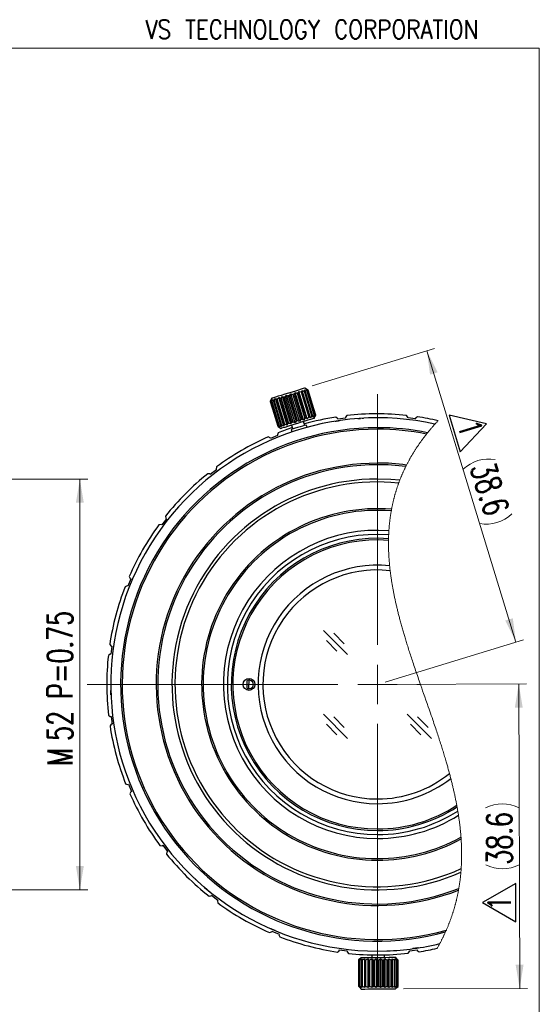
# Model space of a CAD drawing. Header units: millimetres. Extents: x 10 to 288, y 4 to 198.
# Tile 12 of 12: x 221 to 287, y 73 to 198. Entities that reach past the tile are written whole.
import ezdxf

# ---------------------------------------------------------------- set-up
doc = ezdxf.new("R2010")
doc.units = ezdxf.units.MM
doc.styles.add('SLDTEXTSTYLE0', font='TXT', dxfattribs={"width": 0.7, "bigfont": 'bigfont'})
doc.styles.add('SLDTEXTSTYLE1', font='TXT', dxfattribs={"width": 0.836365, "bigfont": 'bigfont'})
doc.dimstyles.new('SLDDIMSTYLE0', dxfattribs={"dimtxt": 3.638021, "dimasz": 3, "dimexe": 0, "dimexo": 0.0625, "dimgap": 0.909505, "dimtad": 3, "dimrnd": 1e-09, "dimzin": 12, "dimdsep": 46, "dimtxsty": 'SLDTEXTSTYLE0', "dimsah": 1, "dimcen": 0.09, "dimadec": 0, "dimazin": 3, "dimtfac": 1, "dimtdec": 3, "dimtofl": 0, "dimtmove": 0, "dimatfit": 3, "dimfxl": 1, "dimfrac": 2, "dimtolj": 1, "dimtzin": 12, "dimarcsym": 0})
doc.dimstyles.new('SLDDIMSTYLE3', dxfattribs={"dimtxt": 3.638021, "dimasz": 3, "dimexe": 0, "dimexo": 0.0625, "dimgap": 0.909505, "dimtad": 3, "dimdec": 1, "dimrnd": 1e-09, "dimzin": 12, "dimdsep": 46, "dimtxsty": 'SLDTEXTSTYLE0', "dimsah": 1, "dimcen": 0.09, "dimadec": 0, "dimazin": 3, "dimtfac": 1, "dimtdec": 3, "dimtofl": 0, "dimtmove": 0, "dimatfit": 3, "dimfxl": 1, "dimfrac": 2, "dimtolj": 1, "dimtzin": 12, "dimarcsym": 0})

# ---------------------------------------------------------------- blocks, each defined once
blk = doc.blocks.new('_D_3')
at = {"color": 7, "linetype": 'Continuous', "lineweight": 0}
for p, q in [((143.97, 139.47), (229.87, 139.47)), ((228.87, 139.47), (228.87, 87.47)), ((143.97, 87.47), (229.87, 87.47))]:
    blk.add_line(p, q, dxfattribs=at)
at = {"color": 7, "linetype": 'Continuous', "lineweight": 18}
for points in [[(228.87, 139.47), (228.37, 136.47), (229.37, 136.47)], [(228.87, 87.47), (229.37, 90.47), (228.37, 90.47)]]:
    blk.add_solid(points, dxfattribs=at)
at = {"color": 7, "linetype": 'Continuous', "lineweight": 18, "attachment_point": 1, "rotation": 90, "style": 'SLDTEXTSTYLE0'}
for s, insert, char_height in [('P=0.75', (224.77, 111.64), 3.175), ('52', (224.77, 106.32), 3.175), ('M', (224.77, 103.18), 3.17)]:
    blk.add_mtext(s, dxfattribs=dict(at, insert=insert, char_height=char_height))
blk = doc.blocks.new('LensAppearance')
at = {"lineweight": 18}
for p, q in [((7.486, 12.514), (5.443, 14.557)), ((7.199, 13.428), (6.321, 14.325)), ((6.583, 12.814), (5.705, 13.711)), ((7.486, 5.443), (5.443, 7.486)), ((14.557, 5.443), (12.514, 7.486)), ((7.199, 6.357), (6.321, 7.254)), ((14.27, 6.357), (13.392, 7.254)), ((6.583, 5.743), (5.705, 6.64)), ((13.654, 5.743), (12.776, 6.64))]:
    blk.add_line(p, q, dxfattribs=at)
blk = doc.blocks.new('SW_NOTE_0')
at = {"color": 0, "linetype": 'Continuous', "lineweight": 0, "insert": (0, 3.75), "char_height": 2.91, "attachment_point": 1, "style": 'SLDTEXTSTYLE0'}
blk.add_mtext('1', dxfattribs=at)
blk = doc.blocks.new('△1')
at = {"color": 7}
for p, q in [((3.42, 5.13), (0.99, 0.93)), ((5.84, 0.93), (3.42, 5.13)), ((0.99, 0.93), (5.84, 0.93))]:
    blk.add_line(p, q, dxfattribs=at)
at = {"color": 7, "linetype": 'Continuous', "lineweight": 0}
blk.add_blockref('SW_NOTE_0', (2.45, 0.72), dxfattribs=at)
blk = doc.blocks.new('_D_11')
at = {"color": 7, "linetype": 'Continuous', "lineweight": 0}
for p, q in [((258.29, 151.27), (273.75, 155.99)), ((272.79, 155.7), (284.06, 118.83)), ((267.49, 113.77), (285.02, 119.13))]:
    blk.add_line(p, q, dxfattribs=at)
at = {"color": 7, "linetype": 'Continuous', "lineweight": 18}
for centre, start, end in [((280.63, 137.28), 80.4349, 133.5651), ((280.27, 138.49), 260.4349, 313.5651)]:
    blk.add_arc(centre, 4.73, start, end, dxfattribs=at)
for points in [[(272.79, 155.7), (273.19, 152.69), (274.15, 152.98)], [(284.06, 118.83), (283.66, 121.85), (282.71, 121.56)]]:
    blk.add_solid(points, dxfattribs=at)
at = {"color": 7, "linetype": 'Continuous', "lineweight": 18, "insert": (281.29, 141.91), "char_height": 3.175, "attachment_point": 1, "rotation": 287, "style": 'SLDTEXTSTYLE0'}
blk.add_mtext('38.6', dxfattribs=at)
blk = doc.blocks.new('_D_12')
at = {"color": 7, "linetype": 'Continuous', "lineweight": 0}
for p, q in [((267.53, 113.48), (285.41, 113.53)), ((284.53, 74.98), (284.41, 113.53)), ((269.82, 74.93), (285.53, 74.98))]:
    blk.add_line(p, q, dxfattribs=at)
at = {"color": 7, "linetype": 'Continuous', "lineweight": 18}
for centre, start, end in [((282.35, 93.62), 63.6145, 116.7446), ((282.35, 94.88), 243.6145, 296.7446)]:
    blk.add_arc(centre, 4.73, start, end, dxfattribs=at)
for points in [[(284.41, 113.53), (283.92, 110.53), (284.92, 110.53)], [(284.53, 74.98), (285.02, 77.98), (284.02, 77.98)]]:
    blk.add_solid(points, dxfattribs=at)
at = {"color": 7, "linetype": 'Continuous', "lineweight": 18, "insert": (280.39, 90.64), "char_height": 3.175, "attachment_point": 1, "rotation": 90.1796, "style": 'SLDTEXTSTYLE0'}
blk.add_mtext('38.6', dxfattribs=at)
blk = doc.blocks.new('SW_CENTERMARKSYMBOL_0')
at = {"color": 0, "linetype": 'Continuous', "lineweight": 18}
for p, q in [((0, 5), (0, 36.75)), ((0, 0), (0, 2.5)), ((-5, 0), (-36.75, 0)), ((0, 0), (-2.5, 0)), ((0, 0), (0, -2.5)), ((0, 0), (2.5, 0)), ((5, 0), (5.44, 0)), ((0, -5), (0, -36.75))]:
    blk.add_line(p, q, dxfattribs=at)

msp = doc.modelspace()

# ---------------------------------------------------------------- linework, layer by layer
at = {"color": 7, "linetype": 'Continuous', "lineweight": 18}
for p, q in [((287.014, 194.015), (10, 194)), ((287.009, 37.265), (287.014, 194.015))]:
    msp.add_line(p, q, dxfattribs=at)
at = {"color": 7, "linetype": 'Continuous', "lineweight": 25}
for p, q in [((257.563, 150.856), (257.338, 150.976)), ((257.497, 150.836), (257.712, 150.75)), ((257.622, 150.723), (257.497, 150.836)), ((257.737, 150.758), (257.563, 150.856)), ((253.178, 149.704), (253.059, 149.479)), ((253.445, 149.446), (253.625, 149.652)), ((253.625, 149.652), (253.694, 149.522)), ((254.689, 146.171), (253.625, 149.652)), ((253.845, 149.568), (254.031, 149.777)), ((254.824, 146.364), (253.845, 149.568)), ((254.031, 149.777), (254.154, 149.662)), ((255.096, 146.296), (254.031, 149.777)), ((254.154, 149.662), (255.133, 146.459)), ((254.333, 149.717), (254.512, 149.924)), ((255.312, 146.513), (254.333, 149.717)), ((254.512, 149.924), (254.683, 149.824)), ((255.576, 146.443), (254.512, 149.924)), ((254.683, 149.824), (255.663, 146.621)), ((254.88, 149.884), (255.039, 150.085)), ((255.859, 146.681), (254.88, 149.884)), ((255.039, 150.085), (255.252, 149.998)), ((256.104, 146.604), (255.039, 150.085)), ((255.252, 149.998), (256.232, 146.795)), ((255.454, 150.06), (255.582, 150.251)), ((256.434, 146.856), (255.454, 150.06)), ((255.582, 150.251), (255.827, 150.174)), ((256.647, 146.77), (255.582, 150.251)), ((255.827, 150.174), (256.806, 146.97)), ((256.023, 150.234), (256.109, 150.412)), ((257.002, 147.03), (256.023, 150.234)), ((256.109, 150.412), (256.374, 150.341)), ((257.174, 146.931), (256.109, 150.412)), ((256.374, 150.341), (257.353, 147.137)), ((256.553, 150.396), (256.59, 150.559)), ((257.532, 147.192), (256.553, 150.396)), ((256.59, 150.559), (256.862, 150.49)), ((257.654, 147.078), (256.59, 150.559)), ((256.862, 150.49), (257.841, 147.287)), ((256.996, 150.683), (257.262, 150.613)), ((257.013, 150.536), (256.996, 150.683)), ((258.061, 147.202), (256.996, 150.683)), ((257.992, 147.333), (257.013, 150.536)), ((257.262, 150.613), (258.241, 147.409)), ((257.305, 150.777), (257.551, 150.701)), ((257.376, 150.648), (257.305, 150.777)), ((258.356, 147.444), (257.376, 150.648)), ((257.551, 150.701), (258.53, 147.497)), ((258.602, 147.519), (257.622, 150.723)), ((257.712, 150.75), (258.692, 147.547)), ((258.716, 147.554), (257.737, 150.758)), ((253.059, 149.479), (252.97, 149.3)), ((252.97, 149.3), (253.949, 146.097)), ((252.994, 149.308), (253.124, 149.499)), ((253.974, 146.104), (252.994, 149.308)), ((253.124, 149.499), (253.084, 149.335)), ((253.084, 149.335), (254.063, 146.132)), ((253.156, 149.357), (253.317, 149.558)), ((254.135, 146.154), (253.156, 149.357)), ((253.317, 149.558), (253.33, 149.411)), ((253.33, 149.411), (254.309, 146.207)), ((254.424, 146.242), (253.445, 149.446)), ((253.694, 149.522), (254.673, 146.318)), ((257.353, 147.137), (257.174, 146.931)), ((257.654, 147.078), (257.532, 147.192)), ((257.841, 147.287), (257.654, 147.078)), ((258.061, 147.202), (257.992, 147.333)), ((258.241, 147.409), (258.061, 147.202)), ((258.369, 147.296), (258.356, 147.444)), ((258.53, 147.497), (258.369, 147.296)), ((258.508, 147.151), (258.627, 147.375)), ((258.692, 147.547), (258.562, 147.355)), ((258.562, 147.355), (258.602, 147.519)), ((258.627, 147.375), (258.716, 147.554)), ((261.483, 147.152), (261.266, 147.318)), ((261.497, 147.053), (261.483, 147.152)), ((262.488, 147.187), (261.497, 147.053)), ((262.64, 147.503), (262.474, 147.286)), ((262.474, 147.286), (262.488, 147.187)), ((270.372, 147.31), (270.205, 147.526)), ((270.359, 147.211), (270.372, 147.31)), ((271.351, 147.084), (270.359, 147.211)), ((271.364, 147.183), (271.351, 147.084)), ((271.58, 147.35), (271.364, 147.183)), ((253.949, 146.097), (254.123, 145.998)), ((254.188, 146.018), (253.974, 146.104)), ((254.063, 146.132), (254.188, 146.018)), ((254.123, 145.998), (254.348, 145.879)), ((254.381, 146.077), (254.135, 146.154)), ((254.309, 146.207), (254.381, 146.077)), ((254.689, 146.171), (254.424, 146.242)), ((254.673, 146.318), (254.689, 146.171)), ((255.096, 146.296), (254.824, 146.364)), ((255.133, 146.459), (255.096, 146.296)), ((255.576, 146.443), (255.312, 146.513)), ((255.663, 146.621), (255.576, 146.443)), ((255.663, 146.281), (255.809, 145.803)), ((256.104, 146.604), (255.859, 146.681)), ((256.232, 146.795), (256.104, 146.604)), ((256.647, 146.77), (256.434, 146.856)), ((256.806, 146.97), (256.647, 146.77)), ((257.174, 146.931), (257.002, 147.03)), ((257.339, 146.27), (257.193, 146.749)), ((257.622, 146.028), (257.53, 146.329)), ((252.939, 144.699), (252.686, 144.802)), ((252.977, 144.606), (252.939, 144.699)), ((253.9, 144.992), (252.977, 144.606)), ((253.965, 145.337), (253.862, 145.084)), ((253.862, 145.084), (253.9, 144.992)), ((255.618, 145.744), (255.71, 145.443)), ((248.966, 142.295), (248.966, 142.294)), ((246.147, 140.999), (246.112, 140.729)), ((245.321, 140.117), (245.05, 140.152)), ((245.382, 140.038), (245.321, 140.117)), ((246.173, 140.649), (245.382, 140.038)), ((246.112, 140.729), (246.173, 140.649)), ((239.717, 134.786), (239.754, 134.516)), ((239.147, 133.72), (238.877, 133.684)), ((239.227, 133.66), (239.147, 133.72)), ((239.833, 134.455), (239.227, 133.66)), ((239.754, 134.516), (239.833, 134.455)), ((234.84, 125.943), (234.589, 125.838)), ((234.933, 125.906), (234.84, 125.943)), ((235.313, 126.831), (234.933, 125.906)), ((235.115, 127.12), (235.22, 126.869)), ((235.22, 126.869), (235.313, 126.831)), ((232.654, 118.525), (232.82, 118.309)), ((232.693, 117.317), (232.477, 117.15)), ((232.792, 117.304), (232.693, 117.317)), ((232.92, 118.296), (232.792, 117.304)), ((232.82, 118.309), (232.92, 118.296)), ((232.501, 109.585), (232.718, 109.42)), ((232.718, 109.42), (232.817, 109.433)), ((232.817, 109.433), (232.95, 108.442)), ((232.95, 108.442), (232.851, 108.429)), ((232.851, 108.429), (232.686, 108.212)), ((234.667, 100.91), (234.919, 100.807)), ((234.919, 100.807), (235.012, 100.845)), ((235.012, 100.845), (235.397, 99.923)), ((235.305, 99.884), (235.201, 99.632)), ((235.397, 99.923), (235.305, 99.884)), ((239.004, 93.092), (239.275, 93.057)), ((239.275, 93.057), (239.354, 93.118)), ((239.354, 93.118), (239.965, 92.327)), ((239.886, 92.266), (239.851, 91.995)), ((239.965, 92.327), (239.886, 92.266)), ((245.217, 86.662), (245.488, 86.699)), ((245.488, 86.699), (245.549, 86.778)), ((245.549, 86.778), (246.344, 86.172)), ((246.344, 86.172), (246.283, 86.093)), ((246.283, 86.093), (246.32, 85.822)), ((250.352, 83.854), (250.352, 83.854)), ((252.883, 82.06), (253.135, 82.165)), ((253.135, 82.165), (253.173, 82.258)), ((253.173, 82.258), (254.098, 81.878)), ((254.098, 81.878), (254.06, 81.786)), ((254.06, 81.786), (254.165, 81.534)), ((261.695, 79.766), (261.707, 79.865)), ((261.707, 79.865), (262.699, 79.737)), ((270.57, 79.762), (271.561, 79.896)), ((271.561, 79.896), (271.575, 79.797)), ((271.575, 79.797), (271.792, 79.631)), ((261.479, 79.599), (261.695, 79.766)), ((262.699, 79.737), (262.686, 79.638)), ((262.686, 79.638), (262.853, 79.422)), ((264.283, 78.737), (264.146, 78.592)), ((264.146, 78.592), (264.157, 75.242)), ((264.172, 78.592), (264.351, 78.737)), ((264.182, 75.242), (264.172, 78.592)), ((264.351, 78.737), (264.266, 78.592)), ((264.266, 78.592), (264.276, 75.242)), ((264.462, 78.918), (264.283, 78.737)), ((264.34, 78.592), (264.553, 78.738)), ((264.351, 75.242), (264.34, 78.592)), ((264.553, 78.738), (264.523, 78.593)), ((264.523, 78.593), (264.533, 75.243)), ((264.643, 78.593), (264.875, 78.739)), ((264.653, 75.243), (264.643, 78.593)), ((264.875, 78.739), (264.903, 78.594)), ((264.875, 78.739), (264.887, 75.099)), ((264.903, 78.594), (264.914, 75.244)), ((265.061, 78.595), (265.3, 78.74)), ((265.072, 75.245), (265.061, 78.595)), ((265.3, 78.74), (265.384, 78.596)), ((265.3, 78.74), (265.312, 75.1)), ((265.384, 78.596), (265.395, 75.246)), ((265.571, 78.596), (265.803, 78.742)), ((265.582, 75.246), (265.571, 78.596)), ((265.803, 78.742), (265.938, 78.597)), ((265.803, 78.742), (265.814, 75.102)), ((265.836, 79.231), (265.837, 78.922)), ((265.938, 78.597), (265.949, 75.247)), ((266.143, 78.598), (266.354, 78.744)), ((266.154, 75.248), (266.143, 78.598)), ((266.354, 78.744), (266.533, 78.599)), ((266.354, 78.744), (266.366, 75.104)), ((266.533, 78.599), (266.543, 75.249)), ((266.744, 78.6), (266.922, 78.745)), ((266.755, 75.25), (266.744, 78.6)), ((266.922, 78.745), (267.134, 78.601)), ((266.922, 78.745), (266.933, 75.105)), ((267.134, 78.601), (267.144, 75.251)), ((267.339, 78.602), (267.473, 78.747)), ((267.349, 75.252), (267.339, 78.602)), ((267.437, 78.927), (267.436, 79.236)), ((267.473, 78.747), (267.706, 78.603)), ((267.473, 78.747), (267.484, 75.107)), ((267.706, 78.603), (267.716, 75.253)), ((267.893, 78.603), (267.976, 78.749)), ((267.903, 75.253), (267.893, 78.603)), ((267.976, 78.749), (268.216, 78.604)), ((267.976, 78.749), (267.987, 75.109)), ((268.216, 78.604), (268.226, 75.254)), ((268.374, 78.605), (268.401, 78.75)), ((268.384, 75.255), (268.374, 78.605)), ((268.401, 78.75), (268.634, 78.606)), ((268.401, 78.75), (268.412, 75.11)), ((268.634, 78.606), (268.645, 75.256)), ((268.723, 78.751), (268.936, 78.607)), ((268.754, 78.606), (268.723, 78.751)), ((268.765, 75.256), (268.754, 78.606)), ((268.993, 78.752), (268.812, 78.931)), ((268.924, 78.752), (269.105, 78.607)), ((269.011, 78.607), (268.924, 78.752)), ((268.936, 78.607), (268.947, 75.257)), ((269.131, 78.607), (268.993, 78.752)), ((269.022, 75.257), (269.011, 78.607)), ((269.105, 78.607), (269.116, 75.257)), ((269.141, 75.257), (269.131, 78.607)), ((270.418, 79.446), (270.584, 79.663)), ((270.584, 79.663), (270.57, 79.762)), ((264.157, 75.242), (264.294, 75.097)), ((264.363, 75.097), (264.182, 75.242)), ((264.276, 75.242), (264.363, 75.097)), ((264.294, 75.097), (264.475, 74.918)), ((264.564, 75.098), (264.351, 75.242)), ((264.533, 75.243), (264.564, 75.098)), ((264.887, 75.099), (264.653, 75.243)), ((264.914, 75.244), (264.887, 75.099)), ((265.312, 75.1), (265.072, 75.245)), ((265.395, 75.246), (265.312, 75.1)), ((265.814, 75.102), (265.582, 75.246)), ((265.949, 75.247), (265.814, 75.102)), ((266.366, 75.104), (266.154, 75.248)), ((266.543, 75.249), (266.366, 75.104)), ((266.933, 75.105), (266.755, 75.25)), ((267.144, 75.251), (266.933, 75.105)), ((267.484, 75.107), (267.349, 75.252)), ((267.716, 75.253), (267.484, 75.107)), ((267.987, 75.109), (267.903, 75.253)), ((268.226, 75.254), (267.987, 75.109)), ((268.412, 75.11), (268.384, 75.255)), ((268.645, 75.256), (268.412, 75.11)), ((268.947, 75.257), (268.735, 75.111)), ((268.735, 75.111), (268.765, 75.256)), ((268.825, 74.931), (269.004, 75.112)), ((268.936, 75.112), (269.022, 75.257)), ((269.116, 75.257), (268.936, 75.112)), ((269.004, 75.112), (269.141, 75.257))]:
    msp.add_line(p, q, dxfattribs=at)
at = {"color": 7, "linetype": 'Continuous', "lineweight": 25, "flags": 128}
for points in [[(257.338, 150.976), (257.286, 150.96), (257.132, 150.913), (256.884, 150.837), (256.555, 150.736), (256.161, 150.616), (255.721, 150.481), (255.258, 150.34), (254.795, 150.198), (254.356, 150.064), (253.961, 149.943), (253.632, 149.843), (253.384, 149.767), (253.23, 149.72), (253.178, 149.704)], [(253.845, 149.568), (253.825, 149.562), (253.806, 149.556), (253.787, 149.55), (253.768, 149.544), (253.749, 149.539), (253.73, 149.533), (253.712, 149.527), (253.694, 149.522)], [(254.333, 149.717), (254.31, 149.71), (254.287, 149.703), (254.265, 149.696), (254.242, 149.689), (254.22, 149.683), (254.198, 149.676), (254.176, 149.669), (254.154, 149.662)], [(254.88, 149.884), (254.855, 149.877), (254.83, 149.869), (254.806, 149.862), (254.781, 149.854), (254.757, 149.847), (254.732, 149.839), (254.708, 149.832), (254.683, 149.824)], [(255.454, 150.06), (255.429, 150.052), (255.404, 150.045), (255.378, 150.037), (255.353, 150.029), (255.328, 150.021), (255.303, 150.014), (255.277, 150.006), (255.252, 149.998)], [(256.023, 150.234), (255.999, 150.226), (255.974, 150.219), (255.95, 150.211), (255.925, 150.204), (255.901, 150.196), (255.876, 150.189), (255.851, 150.181), (255.827, 150.174)], [(256.553, 150.396), (256.531, 150.389), (256.509, 150.382), (256.487, 150.376), (256.464, 150.369), (256.442, 150.362), (256.419, 150.355), (256.397, 150.348), (256.374, 150.341)], [(257.013, 150.536), (256.995, 150.531), (256.976, 150.525), (256.957, 150.52), (256.939, 150.514), (256.92, 150.508), (256.9, 150.502), (256.881, 150.496), (256.862, 150.49)], [(257.376, 150.648), (257.363, 150.643), (257.349, 150.639), (257.335, 150.635), (257.321, 150.631), (257.306, 150.626), (257.292, 150.622), (257.277, 150.617), (257.262, 150.613)], [(257.622, 150.723), (257.614, 150.72), (257.606, 150.718), (257.597, 150.715), (257.589, 150.713), (257.58, 150.71), (257.57, 150.707), (257.561, 150.704), (257.551, 150.701)], [(257.737, 150.758), (257.734, 150.757), (257.732, 150.756), (257.729, 150.756), (257.727, 150.755), (257.723, 150.754), (257.72, 150.753), (257.716, 150.752), (257.712, 150.75)], [(252.994, 149.308), (252.99, 149.307), (252.987, 149.305), (252.983, 149.304), (252.98, 149.303), (252.977, 149.303), (252.974, 149.302), (252.972, 149.301), (252.97, 149.3)], [(253.156, 149.357), (253.146, 149.354), (253.136, 149.351), (253.127, 149.348), (253.118, 149.346), (253.109, 149.343), (253.1, 149.34), (253.092, 149.338), (253.084, 149.335)], [(253.445, 149.446), (253.43, 149.441), (253.415, 149.436), (253.4, 149.432), (253.386, 149.428), (253.371, 149.423), (253.357, 149.419), (253.344, 149.415), (253.33, 149.411)], [(258.508, 147.151), (258.455, 147.135), (258.302, 147.088), (258.054, 147.012), (257.725, 146.911), (257.33, 146.791), (256.891, 146.656), (256.428, 146.515), (255.965, 146.373), (255.525, 146.239), (255.131, 146.118), (254.802, 146.017), (254.554, 145.942), (254.4, 145.895), (254.348, 145.879)], [(257.532, 147.192), (257.51, 147.185), (257.488, 147.179), (257.466, 147.172), (257.444, 147.165), (257.421, 147.158), (257.399, 147.151), (257.376, 147.144), (257.353, 147.137)], [(257.992, 147.333), (257.974, 147.327), (257.956, 147.322), (257.937, 147.316), (257.918, 147.31), (257.899, 147.304), (257.88, 147.298), (257.86, 147.293), (257.841, 147.287)], [(258.356, 147.444), (258.342, 147.44), (258.328, 147.436), (258.314, 147.431), (258.3, 147.427), (258.286, 147.423), (258.271, 147.418), (258.256, 147.414), (258.241, 147.409)], [(258.602, 147.519), (258.594, 147.517), (258.585, 147.514), (258.577, 147.512), (258.568, 147.509), (258.559, 147.506), (258.55, 147.503), (258.54, 147.5), (258.53, 147.497)], [(258.716, 147.554), (258.714, 147.553), (258.712, 147.553), (258.709, 147.552), (258.706, 147.551), (258.703, 147.55), (258.699, 147.549), (258.696, 147.548), (258.692, 147.547)], [(253.974, 146.104), (253.97, 146.103), (253.966, 146.102), (253.963, 146.101), (253.959, 146.1), (253.956, 146.099), (253.954, 146.098), (253.951, 146.097), (253.949, 146.097)], [(254.135, 146.154), (254.125, 146.151), (254.116, 146.148), (254.106, 146.145), (254.097, 146.142), (254.088, 146.139), (254.08, 146.137), (254.071, 146.134), (254.063, 146.132)], [(254.424, 146.242), (254.409, 146.237), (254.394, 146.233), (254.38, 146.228), (254.365, 146.224), (254.351, 146.22), (254.337, 146.215), (254.323, 146.211), (254.309, 146.207)], [(254.824, 146.364), (254.805, 146.358), (254.785, 146.352), (254.766, 146.347), (254.747, 146.341), (254.728, 146.335), (254.71, 146.329), (254.691, 146.324), (254.673, 146.318)], [(255.312, 146.513), (255.289, 146.506), (255.267, 146.5), (255.244, 146.493), (255.222, 146.486), (255.199, 146.479), (255.177, 146.472), (255.155, 146.465), (255.133, 146.459)], [(257.53, 146.329), (257.527, 146.328), (257.45, 146.304), (257.277, 146.252), (257.029, 146.176), (256.731, 146.085), (256.416, 145.988), (256.119, 145.897), (255.87, 145.821), (255.698, 145.769), (255.621, 145.745), (255.618, 145.744)], [(255.859, 146.681), (255.834, 146.673), (255.81, 146.666), (255.785, 146.658), (255.761, 146.651), (255.736, 146.643), (255.712, 146.636), (255.687, 146.628), (255.663, 146.621)], [(256.434, 146.856), (256.408, 146.849), (256.383, 146.841), (256.358, 146.833), (256.333, 146.825), (256.307, 146.818), (256.282, 146.81), (256.257, 146.802), (256.232, 146.795)], [(257.002, 147.03), (256.978, 147.023), (256.954, 147.015), (256.929, 147.008), (256.905, 147), (256.88, 146.993), (256.856, 146.985), (256.831, 146.978), (256.806, 146.97)], [(269.352, 139.309), (268.212, 139.42), (266.529, 139.474)], [(269.216, 138.945), (268.205, 139.044), (266.529, 139.099)], [(250.238, 114.023), (250.233, 113.142), (250.238, 112.926)], [(264.146, 78.592), (264.148, 78.592), (264.151, 78.592), (264.154, 78.592), (264.157, 78.592), (264.16, 78.592), (264.164, 78.592), (264.167, 78.592), (264.172, 78.592)], [(264.266, 78.592), (264.274, 78.592), (264.283, 78.592), (264.292, 78.592), (264.301, 78.592), (264.31, 78.592), (264.32, 78.592), (264.33, 78.592), (264.34, 78.592)], [(264.462, 78.918), (264.517, 78.918), (264.678, 78.918), (264.937, 78.919), (265.281, 78.92), (265.694, 78.922), (266.153, 78.923), (266.637, 78.924), (267.121, 78.926), (267.581, 78.927), (267.994, 78.929), (268.338, 78.93), (268.597, 78.931), (268.758, 78.931), (268.812, 78.931)], [(264.523, 78.593), (264.537, 78.593), (264.551, 78.593), (264.566, 78.593), (264.581, 78.593), (264.596, 78.593), (264.611, 78.593), (264.627, 78.593), (264.643, 78.593)], [(264.903, 78.594), (264.922, 78.594), (264.941, 78.594), (264.961, 78.594), (264.981, 78.594), (265.001, 78.594), (265.021, 78.594), (265.041, 78.594), (265.061, 78.595)], [(265.384, 78.596), (265.407, 78.596), (265.43, 78.596), (265.453, 78.596), (265.477, 78.596), (265.5, 78.596), (265.524, 78.596), (265.547, 78.596), (265.571, 78.596)], [(265.938, 78.597), (265.963, 78.597), (265.989, 78.597), (266.015, 78.598), (266.04, 78.598), (266.066, 78.598), (266.092, 78.598), (266.117, 78.598), (266.143, 78.598)], [(266.533, 78.599), (266.559, 78.599), (266.586, 78.599), (266.612, 78.599), (266.638, 78.599), (266.665, 78.6), (266.691, 78.6), (266.718, 78.6), (266.744, 78.6)], [(267.134, 78.601), (267.159, 78.601), (267.185, 78.601), (267.211, 78.601), (267.237, 78.601), (267.262, 78.601), (267.288, 78.602), (267.313, 78.602), (267.339, 78.602)], [(267.706, 78.603), (267.729, 78.603), (267.753, 78.603), (267.777, 78.603), (267.8, 78.603), (267.824, 78.603), (267.847, 78.603), (267.87, 78.603), (267.893, 78.603)], [(268.216, 78.604), (268.236, 78.605), (268.256, 78.605), (268.276, 78.605), (268.296, 78.605), (268.316, 78.605), (268.335, 78.605), (268.355, 78.605), (268.374, 78.605)], [(268.634, 78.606), (268.65, 78.606), (268.665, 78.606), (268.681, 78.606), (268.696, 78.606), (268.711, 78.606), (268.725, 78.606), (268.74, 78.606), (268.754, 78.606)], [(268.936, 78.607), (268.947, 78.607), (268.957, 78.607), (268.966, 78.607), (268.976, 78.607), (268.985, 78.607), (268.994, 78.607), (269.003, 78.607), (269.011, 78.607)], [(264.157, 75.242), (264.159, 75.242), (264.161, 75.242), (264.164, 75.242), (264.167, 75.242), (264.171, 75.242), (264.174, 75.242), (264.178, 75.242), (264.182, 75.242)], [(264.276, 75.242), (264.284, 75.242), (264.293, 75.242), (264.302, 75.242), (264.311, 75.242), (264.321, 75.242), (264.331, 75.242), (264.341, 75.242), (264.351, 75.242)], [(264.475, 74.918), (264.53, 74.918), (264.69, 74.918), (264.949, 74.919), (265.294, 74.92), (265.706, 74.922), (266.166, 74.923), (266.65, 74.925), (267.134, 74.926), (267.594, 74.927), (268.006, 74.929), (268.35, 74.93), (268.61, 74.931), (268.77, 74.931), (268.825, 74.931)], [(264.533, 75.243), (264.547, 75.243), (264.562, 75.243), (264.577, 75.243), (264.591, 75.243), (264.607, 75.243), (264.622, 75.243), (264.638, 75.243), (264.653, 75.243)], [(264.914, 75.244), (264.933, 75.244), (264.952, 75.244), (264.971, 75.244), (264.991, 75.244), (265.011, 75.244), (265.031, 75.244), (265.051, 75.245), (265.072, 75.245)], [(265.395, 75.246), (265.418, 75.246), (265.441, 75.246), (265.464, 75.246), (265.487, 75.246), (265.511, 75.246), (265.534, 75.246), (265.558, 75.246), (265.582, 75.246)], [(265.949, 75.247), (265.974, 75.247), (265.999, 75.247), (266.025, 75.248), (266.051, 75.248), (266.076, 75.248), (266.102, 75.248), (266.128, 75.248), (266.154, 75.248)], [(266.543, 75.249), (266.57, 75.249), (266.596, 75.249), (266.623, 75.249), (266.649, 75.25), (266.675, 75.25), (266.702, 75.25), (266.728, 75.25), (266.755, 75.25)], [(267.144, 75.251), (267.17, 75.251), (267.196, 75.251), (267.222, 75.251), (267.247, 75.251), (267.273, 75.251), (267.298, 75.252), (267.324, 75.252), (267.349, 75.252)], [(267.716, 75.253), (267.74, 75.253), (267.764, 75.253), (267.787, 75.253), (267.811, 75.253), (267.834, 75.253), (267.857, 75.253), (267.88, 75.253), (267.903, 75.253)], [(268.226, 75.254), (268.247, 75.255), (268.267, 75.255), (268.287, 75.255), (268.307, 75.255), (268.326, 75.255), (268.346, 75.255), (268.365, 75.255), (268.384, 75.255)], [(268.645, 75.256), (268.66, 75.256), (268.676, 75.256), (268.691, 75.256), (268.706, 75.256), (268.721, 75.256), (268.736, 75.256), (268.75, 75.256), (268.765, 75.256)], [(268.947, 75.257), (268.957, 75.257), (268.967, 75.257), (268.977, 75.257), (268.986, 75.257), (268.996, 75.257), (269.005, 75.257), (269.013, 75.257), (269.022, 75.257)], [(269.116, 75.257), (269.12, 75.257), (269.124, 75.257), (269.127, 75.257), (269.131, 75.257), (269.134, 75.257), (269.137, 75.257), (269.139, 75.257), (269.141, 75.257)]]:
    msp.add_lwpolyline(points, dxfattribs=at)
at = {"color": 7, "linetype": 'Continuous', "lineweight": 18, "flags": 128}
msp.add_lwpolyline([(274.08, 80.07), (274.123, 80.146), (274.166, 80.221), (274.209, 80.296), (274.251, 80.371), (274.292, 80.447), (274.334, 80.522), (274.375, 80.597), (274.416, 80.672), (274.457, 80.749), (274.498, 80.826), (274.538, 80.903), (274.578, 80.98), (274.618, 81.057), (274.658, 81.133), (274.695, 81.206), (274.731, 81.278), (274.767, 81.351), (274.803, 81.423), (274.839, 81.496), (274.875, 81.569), (274.91, 81.641), (274.944, 81.714), (274.979, 81.786), (275.013, 81.859), (275.046, 81.93), (275.079, 82.002), (275.112, 82.073), (275.144, 82.144), (275.181, 82.225), (275.216, 82.306), (275.252, 82.386), (275.288, 82.469), (275.323, 82.551), (275.358, 82.633), (275.393, 82.716), (275.428, 82.798), (275.462, 82.88), (275.493, 82.958), (275.525, 83.036), (275.556, 83.113), (275.586, 83.191), (275.617, 83.269), (275.647, 83.347), (275.677, 83.424), (275.706, 83.502), (275.735, 83.58), (275.764, 83.658), (275.792, 83.734), (275.82, 83.811), (275.847, 83.887), (275.874, 83.964), (275.901, 84.042), (275.928, 84.12), (275.955, 84.197), (275.981, 84.275), (276.007, 84.353), (276.032, 84.43), (276.057, 84.507), (276.082, 84.583), (276.106, 84.66), (276.131, 84.738), (276.155, 84.816), (276.179, 84.894), (276.203, 84.973), (276.226, 85.051), (276.249, 85.129), (276.272, 85.208), (276.294, 85.286), (276.316, 85.364), (276.338, 85.442), (276.359, 85.52), (276.38, 85.598), (276.401, 85.675), (276.421, 85.752), (276.441, 85.829), (276.46, 85.906), (276.48, 85.984), (276.5, 86.063), (276.519, 86.141), (276.538, 86.22), (276.556, 86.298), (276.574, 86.377), (276.592, 86.455), (276.613, 86.547), (276.633, 86.638), (276.653, 86.73), (276.672, 86.822), (276.691, 86.913), (276.71, 87.005), (276.727, 87.092), (276.744, 87.178), (276.761, 87.265), (276.777, 87.351), (276.793, 87.438), (276.806, 87.511), (276.819, 87.583), (276.832, 87.656), (276.847, 87.749), (276.863, 87.841), (276.878, 87.933), (276.892, 88.025), (276.906, 88.118), (276.92, 88.21), (276.934, 88.303), (276.946, 88.387), (276.957, 88.472), (276.969, 88.557), (276.98, 88.641), (276.991, 88.726), (277.001, 88.811), (277.011, 88.896), (277.021, 88.981), (277.031, 89.065), (277.04, 89.15), (277.049, 89.235), (277.058, 89.32), (277.066, 89.4), (277.073, 89.48), (277.081, 89.56), (277.088, 89.64), (277.095, 89.72), (277.102, 89.808), (277.109, 89.896), (277.116, 89.983), (277.122, 90.071), (277.128, 90.159), (277.134, 90.258), (277.14, 90.358), (277.146, 90.457), (277.151, 90.556), (277.156, 90.655), (277.161, 90.755), (277.165, 90.849), (277.168, 90.942), (277.172, 91.036), (277.175, 91.13), (277.177, 91.223), (277.18, 91.318), (277.182, 91.412), (277.183, 91.506), (277.185, 91.601), (277.186, 91.695), (277.186, 91.788), (277.187, 91.88), (277.187, 91.973), (277.186, 92.066), (277.186, 92.16), (277.185, 92.255), (277.184, 92.349), (277.182, 92.444), (277.18, 92.539), (277.178, 92.633), (277.176, 92.728), (277.173, 92.823), (277.17, 92.917), (277.167, 93.012), (277.163, 93.107), (277.159, 93.202), (277.155, 93.296), (277.15, 93.391), (277.145, 93.495), (277.139, 93.6), (277.133, 93.704), (277.127, 93.808), (277.12, 93.913), (277.112, 94.022), (277.105, 94.131), (277.097, 94.228), (277.09, 94.326), (277.082, 94.423), (277.074, 94.52), (277.065, 94.618), (277.057, 94.713), (277.048, 94.809), (277.039, 94.904), (277.029, 95), (277.017, 95.114), (277.005, 95.228), (276.993, 95.342), (276.98, 95.456), (276.967, 95.57), (276.954, 95.684), (276.94, 95.798), (276.926, 95.912), (276.911, 96.026), (276.896, 96.14), (276.881, 96.254), (276.865, 96.368), (276.85, 96.475), (276.834, 96.583), (276.819, 96.69), (276.802, 96.798), (276.786, 96.905), (276.769, 97.013), (276.753, 97.12), (276.735, 97.227), (276.718, 97.335), (276.7, 97.442), (276.682, 97.549), (276.664, 97.656), (276.645, 97.762), (276.626, 97.869), (276.607, 97.976), (276.587, 98.083), (276.568, 98.19), (276.545, 98.309), (276.523, 98.427), (276.5, 98.546), (276.477, 98.665), (276.453, 98.784), (276.429, 98.901), (276.406, 99.017), (276.382, 99.134), (276.357, 99.251), (276.332, 99.37), (276.306, 99.489), (276.281, 99.608), (276.254, 99.728), (276.228, 99.847), (276.201, 99.966), (276.174, 100.085), (276.147, 100.204), (276.119, 100.324), (276.091, 100.443), (276.063, 100.562), (276.035, 100.681), (276.006, 100.801), (275.977, 100.92), (275.944, 101.051), (275.912, 101.182), (275.879, 101.313), (275.846, 101.445), (275.812, 101.576), (275.779, 101.703), (275.746, 101.83), (275.713, 101.956), (275.679, 102.083), (275.646, 102.21), (275.608, 102.348), (275.571, 102.486), (275.533, 102.624), (275.495, 102.762), (275.457, 102.9), (275.418, 103.038), (275.381, 103.169), (275.344, 103.299), (275.307, 103.429), (275.27, 103.559), (275.232, 103.689), (275.183, 103.855), (275.135, 104.021), (275.085, 104.187), (275.036, 104.353), (274.986, 104.519), (274.935, 104.685), (274.885, 104.852), (274.834, 105.018), (274.782, 105.184), (274.731, 105.35), (274.679, 105.516), (274.626, 105.682), (274.574, 105.848), (274.521, 106.014), (274.462, 106.196), (274.403, 106.379), (274.344, 106.562), (274.285, 106.744), (274.225, 106.927), (274.161, 107.121), (274.097, 107.314), (274.033, 107.508), (273.969, 107.702), (273.904, 107.895), (273.839, 108.089), (273.762, 108.317), (273.684, 108.545), (273.607, 108.773), (273.529, 109.002), (273.436, 109.273), (273.342, 109.545), (273.248, 109.816), (273.154, 110.087), (273.06, 110.359), (272.966, 110.63), (272.816, 111.059), (272.666, 111.488), (272.516, 111.916), (272.367, 112.345), (272.249, 112.681), (272.132, 113.018), (272.014, 113.354), (271.898, 113.69), (271.82, 113.914), (271.742, 114.138), (271.665, 114.362), (271.588, 114.586), (271.511, 114.81), (271.434, 115.034), (271.363, 115.244), (271.291, 115.455), (271.22, 115.666), (271.149, 115.877), (271.078, 116.088), (271.014, 116.279), (270.95, 116.471), (270.887, 116.662), (270.824, 116.853), (270.761, 117.045), (270.698, 117.236), (270.636, 117.427), (270.58, 117.603), (270.524, 117.778), (270.468, 117.953), (270.412, 118.128), (270.357, 118.303), (270.302, 118.478), (270.256, 118.628), (270.209, 118.778), (270.163, 118.928), (270.117, 119.078), (270.072, 119.227), (270.026, 119.377), (269.981, 119.527), (269.94, 119.664), (269.9, 119.801), (269.859, 119.939), (269.819, 120.076), (269.779, 120.213), (269.74, 120.35), (269.697, 120.499), (269.655, 120.648), (269.613, 120.797), (269.571, 120.946), (269.53, 121.095), (269.49, 121.241), (269.45, 121.388), (269.411, 121.534), (269.372, 121.68), (269.337, 121.811), (269.303, 121.941), (269.269, 122.071), (269.236, 122.202), (269.202, 122.332), (269.169, 122.462), (269.137, 122.593), (269.105, 122.723), (269.076, 122.839), (269.048, 122.956), (269.02, 123.073), (268.992, 123.189), (268.964, 123.306), (268.938, 123.42), (268.911, 123.535), (268.885, 123.649), (268.859, 123.763), (268.833, 123.88), (268.808, 123.997), (268.782, 124.113), (268.757, 124.23), (268.732, 124.346), (268.708, 124.463), (268.683, 124.579), (268.66, 124.695), (268.636, 124.811), (268.613, 124.927), (268.59, 125.044), (268.568, 125.16), (268.546, 125.274), (268.524, 125.387), (268.503, 125.501), (268.483, 125.615), (268.462, 125.731), (268.441, 125.847), (268.421, 125.963), (268.401, 126.079), (268.382, 126.195), (268.363, 126.311), (268.344, 126.427), (268.326, 126.543), (268.308, 126.659), (268.29, 126.775), (268.273, 126.891), (268.256, 127.006), (268.24, 127.122), (268.224, 127.238), (268.209, 127.344), (268.195, 127.45), (268.182, 127.556), (268.168, 127.661), (268.155, 127.767), (268.142, 127.873), (268.13, 127.975), (268.119, 128.077), (268.108, 128.18), (268.097, 128.282), (268.086, 128.384), (268.076, 128.486), (268.065, 128.59), (268.056, 128.695), (268.046, 128.8), (268.037, 128.904), (268.028, 129.009), (268.02, 129.113), (268.012, 129.218), (268.004, 129.313), (267.998, 129.409), (267.991, 129.505), (267.985, 129.6), (267.979, 129.696), (267.974, 129.791), (267.968, 129.892), (267.963, 129.992), (267.958, 130.092), (267.954, 130.193), (267.95, 130.293), (267.946, 130.393), (267.943, 130.488), (267.94, 130.582), (267.938, 130.677), (267.935, 130.771), (267.934, 130.865), (267.932, 130.96), (267.931, 131.054), (267.93, 131.148), (267.93, 131.243), (267.929, 131.337), (267.93, 131.429), (267.93, 131.522), (267.931, 131.614), (267.932, 131.707), (267.933, 131.778), (267.934, 131.849), (267.936, 131.92), (267.938, 132.018), (267.941, 132.115), (267.944, 132.213), (267.948, 132.31), (267.952, 132.407), (267.955, 132.493), (267.959, 132.578), (267.964, 132.664), (267.968, 132.749), (267.973, 132.835), (267.978, 132.92), (267.984, 133.009), (267.99, 133.098), (267.997, 133.187), (268.004, 133.276), (268.011, 133.365), (268.018, 133.452), (268.026, 133.539), (268.034, 133.626), (268.042, 133.714), (268.051, 133.802), (268.06, 133.891), (268.07, 133.98), (268.079, 134.069), (268.09, 134.158), (268.1, 134.247), (268.111, 134.335), (268.122, 134.424), (268.134, 134.513), (268.146, 134.601), (268.158, 134.69), (268.171, 134.779), (268.184, 134.867), (268.198, 134.956), (268.21, 135.037), (268.223, 135.118), (268.236, 135.199), (268.25, 135.28), (268.264, 135.361), (268.278, 135.442), (268.29, 135.51), (268.303, 135.578), (268.315, 135.646), (268.331, 135.729), (268.347, 135.812), (268.363, 135.895), (268.38, 135.979), (268.397, 136.062), (268.415, 136.145), (268.433, 136.228), (268.449, 136.305), (268.466, 136.381), (268.483, 136.457), (268.501, 136.533), (268.518, 136.609), (268.537, 136.685), (268.555, 136.761), (268.574, 136.837), (268.593, 136.913), (268.612, 136.989), (268.631, 137.065), (268.651, 137.141), (268.67, 137.213), (268.689, 137.284), (268.709, 137.356), (268.729, 137.427), (268.749, 137.499), (268.77, 137.575), (268.792, 137.651), (268.815, 137.726), (268.837, 137.802), (268.86, 137.878), (268.883, 137.953), (268.905, 138.025), (268.927, 138.096), (268.95, 138.167), (268.973, 138.239), (268.996, 138.31), (269.02, 138.381), (269.043, 138.452), (269.067, 138.523), (269.092, 138.595), (269.116, 138.666), (269.141, 138.736), (269.165, 138.805), (269.19, 138.875), (269.216, 138.945), (269.242, 139.018), (269.269, 139.09), (269.297, 139.163), (269.324, 139.236), (269.352, 139.309), (269.382, 139.387), (269.413, 139.464), (269.444, 139.542), (269.475, 139.62), (269.507, 139.698), (269.539, 139.775), (269.571, 139.853), (269.601, 139.924), (269.631, 139.995), (269.662, 140.067), (269.692, 140.138), (269.724, 140.209), (269.755, 140.28), (269.787, 140.351), (269.819, 140.422), (269.851, 140.493), (269.884, 140.564), (269.917, 140.635), (269.95, 140.706), (269.982, 140.772), (270.014, 140.839), (270.046, 140.906), (270.079, 140.973), (270.112, 141.04), (270.142, 141.102), (270.173, 141.164), (270.205, 141.226), (270.245, 141.305), (270.285, 141.383), (270.325, 141.461), (270.366, 141.539), (270.407, 141.617), (270.448, 141.693), (270.49, 141.77), (270.531, 141.847), (270.573, 141.923), (270.611, 141.991), (270.649, 142.06), (270.688, 142.128), (270.727, 142.196), (270.766, 142.264), (270.805, 142.333), (270.845, 142.401), (270.885, 142.469), (270.925, 142.537), (270.966, 142.605), (271.007, 142.673), (271.048, 142.741), (271.09, 142.809), (271.132, 142.877), (271.174, 142.945), (271.217, 143.013), (271.261, 143.084), (271.307, 143.155), (271.352, 143.226), (271.398, 143.297), (271.445, 143.368), (271.491, 143.439), (271.536, 143.507), (271.581, 143.575), (271.627, 143.643), (271.673, 143.71), (271.719, 143.778), (271.765, 143.846), (271.812, 143.913), (271.859, 143.981), (271.909, 144.051), (271.959, 144.122), (272.009, 144.193), (272.06, 144.264), (272.111, 144.334), (272.163, 144.405), (272.215, 144.475), (272.267, 144.546), (272.32, 144.617), (272.373, 144.687), (272.426, 144.758), (272.48, 144.828), (272.531, 144.894), (272.582, 144.961), (272.634, 145.027), (272.686, 145.093), (272.738, 145.16), (272.784, 145.218), (272.831, 145.277), (272.878, 145.335), (272.933, 145.404), (272.989, 145.472), (273.046, 145.541), (273.102, 145.61), (273.159, 145.678), (273.216, 145.746), (273.272, 145.813), (273.329, 145.881), (273.387, 145.948), (273.446, 146.017), (273.505, 146.085), (273.565, 146.154), (273.625, 146.222), (273.685, 146.291), (273.746, 146.359), (273.807, 146.428), (273.862, 146.489), (273.917, 146.549), (273.972, 146.61), (274.028, 146.671), (274.084, 146.732), (274.14, 146.792), (274.196, 146.853)], dxfattribs=at)
at = {"color": 7, "linetype": 'Continuous', "lineweight": 25}
msp.add_circle((250.279, 113.474), 0.75, dxfattribs=at)
for centre, radius, start, end in [((266.528, 113.473), 33.749, 77.54388, 272.00191), ((266.529, 113.474), 34.25, 98.83896, 105.66155), ((266.529, 113.474), 34.25, 83.83898, 96.52024), ((266.905, 115.594), 32.098, 76.87106, 81.62655), ((266.525, 113.477), 32.497, 89.99356, 285.38008), ((266.638, 113.174), 34.569, 108.35313, 111.50553), ((266.619, 115.031), 30.944, 78.33063, 90.16631), ((266.523, 113.479), 32.295, 89.98994, 285.68072), ((266.529, 113.474), 34.25, 113.83895, 126.52025), ((266.618, 115.008), 30.767, 78.5274, 90.16637), ((266.522, 113.48), 27.994, 89.98616, 291.52357), ((266.528, 113.475), 27.799, 89.99764, 291.75559), ((267.042, 121.712), 19.769, 80.79437, 91.48732), ((267.079, 122.206), 19.076, 80.85124, 91.65035), ((266.529, 113.474), 34.25, 128.83896, 141.52023), ((266.528, 113.475), 25.999, 89.99775, 293.98023), ((266.522, 113.48), 25.619, 89.98454, 294.45469), ((266.526, 113.471), 22.247, 85.38637, 270.00893), ((266.523, 113.468), 22.044, 85.43252, 270.01695), ((266.529, 113.474), 34.25, 143.83892, 156.52026), ((266.529, 113.474), 19.5, 85.73707, 270.00042), ((266.522, 113.468), 18.993, 85.68338, 270.0217), ((266.529, 113.474), 18.5, 85.63845, 270.00056), ((266.522, 113.468), 18.293, 85.57993, 270.02198), ((266.525, 113.47), 15.096, 84.10266, 270.01696), ((266.523, 113.469), 14.495, 83.58686, 270.02263), ((266.529, 113.474), 34.25, 158.83894, 171.52024), ((266.529, 113.474), 34.25, 173.83898, 186.52024), ((250.279, 113.474), 0.55, 243.82473, 116.17527), ((266.529, 113.474), 34.25, 188.83897, 201.52022), ((266.543, 113.395), 14.42, 269.94427, 309.14015), ((266.543, 113.394), 15.019, 269.94718, 308.10848), ((266.529, 113.474), 34.25, 203.83895, 216.52025), ((266.556, 113.3), 18.126, 269.91392, 303.5263), ((266.556, 113.301), 18.327, 269.91631, 303.25937), ((266.557, 113.292), 18.818, 269.91553, 302.61578), ((266.557, 113.289), 19.314, 269.91695, 301.979), ((266.54, 113.394), 21.97, 269.97037, 298.74056), ((266.543, 113.378), 22.153, 269.96485, 298.51945), ((266.529, 113.474), 34.25, 218.83896, 231.52023), ((266.529, 113.474), 34.25, 233.83892, 246.52026), ((266.529, 113.474), 34.25, 248.83894, 261.52024), ((266.662, 112.028), 32.3, 271.85427, 283.89004), ((266.9, 111.288), 32.032, 278.78403, 282.95261), ((266.529, 113.474), 34.25, 263.83898, 276.52024), ((269.216, 46.612), 31.996, 90.1531, 90.19873)]:
    msp.add_arc(centre, radius, start, end, dxfattribs=at)
for points, knots in [([(264.044, 147.133), (264.053, 147.133), (264.076, 147.135), (264.126, 147.139), (264.168, 147.142), (264.195, 147.143)], [0, 0, 0, 0, 0.1695687, 0.4577382, 1, 1, 1, 1]), ([(264.195, 147.143), (264.226, 147.146), (264.276, 147.149), (264.346, 147.154), (264.383, 147.156), (264.403, 147.157)], [0, 0, 0, 0, 0.455085, 0.7205431, 1, 1, 1, 1]), ([(264.611, 147.17), (264.638, 147.171), (264.68, 147.174), (264.73, 147.176), (264.753, 147.178), (264.761, 147.178)], [0, 0, 0, 0, 0.5422618, 0.8304307, 1, 1, 1, 1]), ([(261.169, 146.796), (261.176, 146.797), (261.192, 146.8), (261.222, 146.805), (261.246, 146.808), (261.261, 146.811)], [0, 0, 0, 0, 0.2116691, 0.5292093, 1, 1, 1, 1]), ([(261.261, 146.811), (261.29, 146.815), (261.337, 146.823), (261.402, 146.833), (261.437, 146.838), (261.455, 146.841)], [0, 0, 0, 0, 0.4569936, 0.7234523, 1, 1, 1, 1]), ([(261.455, 146.841), (261.491, 146.846), (261.542, 146.854), (261.607, 146.863), (261.636, 146.868), (261.65, 146.87)], [0, 0, 0, 0, 0.5430052, 0.7866299, 1, 1, 1, 1]), ([(261.65, 146.87), (261.665, 146.872), (261.689, 146.875), (261.719, 146.88), (261.735, 146.882), (261.742, 146.883)], [0, 0, 0, 0, 0.47639844, 0.78813435, 1, 1, 1, 1]), ([(250.037, 112.981), (250.035, 113.04), (250.032, 113.163), (250.03, 113.319), (250.029, 113.449), (250.029, 113.561), (250.031, 113.734), (250.034, 113.873), (250.037, 113.968)], [0, 0, 0, 0, 0.1815277, 0.3730802, 0.4733028, 0.5779767, 0.7115422, 1, 1, 1, 1]), ([(232.79, 112.628), (232.789, 112.643), (232.789, 112.667), (232.788, 112.698), (232.788, 112.714), (232.788, 112.721)], [0, 0, 0, 0, 0.4764027, 0.7881324, 1, 1, 1, 1]), ([(232.795, 112.431), (232.795, 112.449), (232.794, 112.485), (232.792, 112.551), (232.791, 112.598), (232.79, 112.628)], [0, 0, 0, 0, 0.276549, 0.5430073, 1, 1, 1, 1]), ([(232.802, 112.234), (232.801, 112.248), (232.8, 112.278), (232.798, 112.344), (232.796, 112.396), (232.795, 112.431)], [0, 0, 0, 0, 0.2133716, 0.456993, 1, 1, 1, 1]), ([(232.805, 112.142), (232.805, 112.148), (232.805, 112.165), (232.803, 112.195), (232.802, 112.22), (232.802, 112.234)], [0, 0, 0, 0, 0.2116731, 0.5292081, 1, 1, 1, 1]), ([(240.111, 92.471), (240.098, 92.487), (240.078, 92.513), (240.051, 92.546), (240.037, 92.564), (240.031, 92.571)], [0, 0, 0, 0, 0.4616489, 0.7775609, 1, 1, 1, 1]), ([(240.234, 92.318), (240.222, 92.332), (240.2, 92.36), (240.159, 92.411), (240.129, 92.448), (240.111, 92.471)], [0, 0, 0, 0, 0.2765521, 0.5430048, 1, 1, 1, 1]), ([(240.335, 92.192), (240.32, 92.211), (240.296, 92.241), (240.262, 92.283), (240.243, 92.306), (240.234, 92.318)], [0, 0, 0, 0, 0.4519323, 0.7164548, 1, 1, 1, 1]), ([(240.401, 92.111), (240.397, 92.116), (240.387, 92.128), (240.365, 92.155), (240.347, 92.177), (240.335, 92.192)], [0, 0, 0, 0, 0.177633, 0.4720727, 1, 1, 1, 1]), ([(243.343, 88.95), (243.323, 88.968), (243.293, 88.997), (243.257, 89.032), (243.24, 89.047), (243.234, 89.053)], [0, 0, 0, 0, 0.5422623, 0.8304379, 1, 1, 1, 1]), ([(243.648, 88.665), (243.624, 88.686), (243.588, 88.72), (243.537, 88.768), (243.509, 88.794), (243.495, 88.807)], [0, 0, 0, 0, 0.45508567, 0.72054705, 1, 1, 1, 1]), ([(243.759, 88.563), (243.752, 88.569), (243.735, 88.584), (243.698, 88.618), (243.668, 88.647), (243.648, 88.665)], [0, 0, 0, 0, 0.1695682, 0.4577424, 1, 1, 1, 1]), ([(244.632, 87.792), (244.621, 87.801), (244.603, 87.817), (244.579, 87.837), (244.567, 87.848), (244.562, 87.852)], [0, 0, 0, 0, 0.47640985, 0.7881452, 1, 1, 1, 1]), ([(244.782, 87.665), (244.769, 87.676), (244.741, 87.699), (244.691, 87.742), (244.655, 87.772), (244.632, 87.792)], [0, 0, 0, 0, 0.2765486, 0.5430063, 1, 1, 1, 1]), ([(244.933, 87.538), (244.923, 87.547), (244.9, 87.566), (244.849, 87.608), (244.81, 87.642), (244.782, 87.665)], [0, 0, 0, 0, 0.21337178, 0.45699193, 1, 1, 1, 1]), ([(245.005, 87.479), (245, 87.483), (244.987, 87.494), (244.963, 87.513), (244.945, 87.529), (244.933, 87.538)], [0, 0, 0, 0, 0.2116695, 0.5292015, 1, 1, 1, 1]), ([(245.341, 87.204), (245.335, 87.209), (245.317, 87.224), (245.278, 87.255), (245.245, 87.281), (245.224, 87.299)], [0, 0, 0, 0, 0.1695711, 0.457742, 1, 1, 1, 1]), ([(253.158, 82.486), (253.14, 82.494), (253.11, 82.507), (253.071, 82.524), (253.05, 82.533), (253.041, 82.537)], [0, 0, 0, 0, 0.461641, 0.7775544, 1, 1, 1, 1]), ([(253.339, 82.408), (253.323, 82.415), (253.29, 82.429), (253.23, 82.455), (253.186, 82.474), (253.158, 82.486)], [0, 0, 0, 0, 0.2765497, 0.5430074, 1, 1, 1, 1]), ([(253.489, 82.345), (253.466, 82.355), (253.431, 82.37), (253.381, 82.391), (253.353, 82.402), (253.339, 82.408)], [0, 0, 0, 0, 0.4519369, 0.7164527, 1, 1, 1, 1]), ([(253.585, 82.305), (253.579, 82.308), (253.564, 82.314), (253.532, 82.327), (253.506, 82.338), (253.489, 82.345)], [0, 0, 0, 0, 0.1776399, 0.47208585, 1, 1, 1, 1]), ([(271.132, 80.04), (271.105, 80.036), (271.064, 80.03), (271.014, 80.024), (270.991, 80.021), (270.983, 80.019)], [0, 0, 0, 0, 0.5422608, 0.8304297, 1, 1, 1, 1]), ([(271.338, 80.069), (271.301, 80.063), (271.247, 80.056), (271.178, 80.046), (271.147, 80.042), (271.132, 80.04)], [0, 0, 0, 0, 0.54524649, 0.78742571, 1, 1, 1, 1]), ([(271.545, 80.099), (271.513, 80.094), (271.464, 80.087), (271.395, 80.077), (271.358, 80.072), (271.338, 80.069)], [0, 0, 0, 0, 0.4550844, 0.7205412, 1, 1, 1, 1]), ([(271.693, 80.122), (271.685, 80.12), (271.662, 80.117), (271.613, 80.109), (271.572, 80.103), (271.545, 80.099)], [0, 0, 0, 0, 0.1695699, 0.4577387, 1, 1, 1, 1])]:
    msp.add_open_spline(points, degree=3, knots=knots, dxfattribs=at)

# ---------------------------------------------------------------- block references
at = {"color": 7, "linetype": 'Continuous', "lineweight": 0}
msp.add_blockref('SW_CENTERMARKSYMBOL_0', (266.529, 113.474), dxfattribs=at)
at = {"color": 7, "linetype": 'Continuous'}
for p, rotation in [((274.411, 148.223), 287), ((284.971, 82.439), 90)]:
    msp.add_blockref('△1', p, dxfattribs=dict(at, rotation=rotation))
at = {"color": 7, "linetype": 'Continuous', "xscale": 1.5, "yscale": 1.5, "zscale": 1.5}
msp.add_blockref('LensAppearance', (251.529, 98.474), dxfattribs=at)

# ---------------------------------------------------------------- texts
at = {"color": 7, "linetype": 'Continuous', "lineweight": 18, "insert": (279.303, 197.576), "char_height": 2.38125, "attachment_point": 3, "style": 'SLDTEXTSTYLE1'}
msp.add_mtext('VS TECHNOLOGY CORPORATION', dxfattribs=at)

# ---------------------------------------------------------------- dimensions: what is measured, and where the dimension line sits
at = {"color": 7, "linetype": 'Continuous', "lineweight": 18}
for base, p1, p2, angle, text, dimstyle, picture, middle in [((284.062, 118.835), (257.338, 150.976), (266.529, 113.474), 287, '(<>)', 'SLDDIMSTYLE3', '_D_11', (278.426, 137.267)), ((228.865, 87.474), (142.965, 139.474), (142.965, 87.474), 90, 'M<> P=0.75', 'SLDDIMSTYLE0', '_D_3', (228.865, 113.474)), ((284.40678, 113.53036), (268.82495, 74.93133), (266.52912, 113.47432), 270.17959, '(<>)', 'SLDDIMSTYLE3', '_D_12', (284.4672, 94.25545))]:
    dim = msp.add_linear_dim(base=base, p1=p1, p2=p2, angle=angle, text=text, dimstyle=dimstyle, dxfattribs=at)
    dim.commit()
    dim.dimension.update_dxf_attribs({"geometry": picture, "text_midpoint": middle, "dimtype": 160})

doc.saveas('drawing.dxf')
